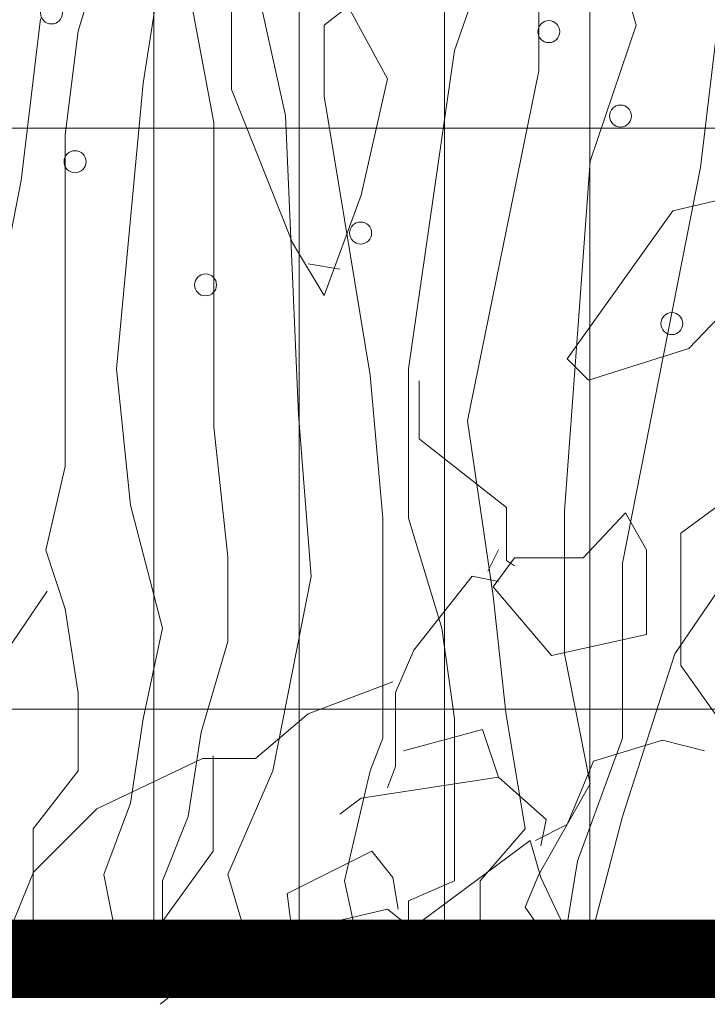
# Model space of a CAD drawing. Header units: millimetres. Extents: x 14400 to 93787, y -21104 to 39413.
# Tile 104 of 256: x 24592 to 24619, y 9745 to 9783. Entities that reach past the tile are written whole.
import ezdxf

# ---------------------------------------------------------------- set-up
doc = ezdxf.new("R2010")
doc.units = ezdxf.units.MM
doc.linetypes.add('HIDDEN', pattern=[9.525, 6.35, -3.175])
for name, color, linetype, lineweight in [('!MODUS_OPIS', 3, 'Continuous', 13), ('__MODUS_ŚCIANY', 2, 'Continuous', 35), ('_MODUS - zielen', 66, 'Continuous', 9), ('Hatch', 4, 'Continuous', 5)]:
    doc.layers.add(name, color=color, linetype=linetype, lineweight=lineweight)

msp = doc.modelspace()

# ---------------------------------------------------------------- hatches: boundary and pattern name
at = {"layer": 'Hatch', "ltscale": 2, "true_color": 0xc7c7c7}
h = msp.add_hatch(dxfattribs=at)
h.set_pattern_fill('GRATE', color=9, scale=7, angle=90)
h.paths.add_polyline_path([(24866.08516, 9993.23322), (25012.58516, 9993.23322), (25012.58516, 9747.23322), (24548.33412, 9747.23322), (24548.33412, 9824.23322), (24866.08516, 9824.23322)])

# ---------------------------------------------------------------- linework, layer by layer
at = {"layer": '!MODUS_OPIS', "linetype": 'HIDDEN', "ltscale": 2}
msp.add_lwpolyline([(25137.17444, 9747.23322), (24244.37684, 9747.23322)], dxfattribs=at)
at = {"layer": '__MODUS_ŚCIANY', "ltscale": 2, "const_width": 3}
msp.add_lwpolyline([(24476.35722, 9747.23322), (25137.17444, 9747.23322)], dxfattribs=at)
at = {"layer": '_MODUS - zielen', "transparency": 33554687}
for p, q in [((24615.97903, 9782.95731), (24614.2203, 9789.14842)), ((24612.25708, 9781.20958), (24612.25708, 9787.66729)), ((24602.56365, 9779.49147), (24601.09123, 9786.18617)), ((24609.02594, 9781.97976), (24610.49836, 9786.18617)), ((24594.62895, 9782.72033), (24595.61056, 9785.94919)), ((24597.12388, 9780.73562), (24597.86009, 9785.4456)), ((24604.03607, 9782.95731), (24606.2856, 9784.70504)), ((24599.82332, 9779.22487), (24598.8417, 9784.43844)), ((24618.43306, 9777.50676), (24619.16927, 9783.69787)), ((24592.45946, 9777.00669), (24593.19567, 9783.1978)), ((24604.03607, 9780.23203), (24604.03607, 9782.95731)), ((24614.2203, 9777.74374), (24615.97903, 9782.95731)), ((24594.13814, 9778.75091), (24594.62895, 9782.72033)), ((24607.26721, 9769.80489), (24609.02594, 9781.97976)), ((24609.51674, 9767.82018), (24612.25708, 9781.20958)), ((24596.10137, 9769.80489), (24597.12388, 9780.73562)), ((24605.79479, 9769.56791), (24604.03607, 9780.23203)), ((24603.05446, 9768.05716), (24602.56365, 9779.49147)), ((24599.82332, 9767.5832), (24599.82332, 9779.22487)), ((24594.13814, 9766.07245), (24594.13814, 9778.75091)), ((24613.23869, 9764.35434), (24614.2203, 9777.74374)), ((24615.44732, 9762.36963), (24618.43306, 9777.50676)), ((24589.47372, 9761.86956), (24592.45946, 9777.00669)), ((24596.63307, 9764.59133), (24596.10137, 9769.80489)), ((24607.26721, 9764.08774), (24607.26721, 9769.80489)), ((24606.2856, 9764.08774), (24605.79479, 9769.56791)), ((24603.54526, 9761.86605), (24603.05446, 9768.05716)), ((24610.49836, 9761.12549), (24609.51674, 9767.82018)), ((24600.35502, 9762.60661), (24599.82332, 9767.5832)), ((24593.40193, 9762.87322), (24594.13814, 9766.07245)), ((24597.86009, 9759.88134), (24596.63307, 9764.59133)), ((24613.23869, 9758.9038), (24613.23869, 9764.35434)), ((24606.2856, 9755.67494), (24606.2856, 9764.08774)), ((24608.53513, 9759.88134), (24607.26721, 9764.08774)), ((24594.13814, 9760.6219), (24593.40193, 9762.87322)), ((24600.35502, 9759.37776), (24600.35502, 9762.60661)), ((24615.44732, 9755.67494), (24615.44732, 9762.36963)), ((24602.07285, 9754.43079), (24603.54526, 9761.86605)), ((24617.45145, 9758.9038), (24619.42423, 9761.80302)), ((24591.47784, 9758.40373), (24593.45062, 9761.30295)), ((24610.98916, 9756.65248), (24610.49836, 9761.12549)), ((24594.62895, 9757.39305), (24594.13814, 9760.6219)), ((24597.12388, 9756.4155), (24597.86009, 9759.88134)), ((24609.02594, 9756.4155), (24608.53513, 9759.88134)), ((24599.33251, 9755.91192), (24600.35502, 9759.37776)), ((24614.2203, 9753.92721), (24613.23869, 9758.9038)), ((24615.44732, 9752.68306), (24617.45145, 9758.9038)), ((24594.62895, 9754.43079), (24594.62895, 9757.39305)), ((24596.63307, 9753.18664), (24597.12388, 9756.4155)), ((24609.02594, 9752.68306), (24609.02594, 9756.4155)), ((24611.72537, 9752.2091), (24610.98916, 9756.65248)), ((24598.8417, 9752.68306), (24599.33251, 9755.91192)), ((24605.79479, 9754.43079), (24606.2856, 9755.67494)), ((24613.7295, 9750.96495), (24615.44732, 9755.67494)), ((24592.91112, 9752.2091), (24594.62895, 9754.43079)), ((24600.35502, 9750.46137), (24602.07285, 9754.43079)), ((24604.81318, 9750.22439), (24605.79479, 9754.43079)), ((24612.25708, 9750.46137), (24614.2203, 9753.92721)), ((24595.61056, 9750.46137), (24596.63307, 9753.18664)), ((24597.86009, 9750.22439), (24598.8417, 9752.68306)), ((24609.02594, 9750.22439), (24609.02594, 9752.68306)), ((24613.94346, 9746.91038), (24615.44732, 9752.68306)), ((24592.91112, 9746.91038), (24592.91112, 9752.2091)), ((24610.00755, 9750.22439), (24611.72537, 9752.2091)), ((24613.06436, 9746.91038), (24613.7295, 9750.96495)), ((24596.31098, 9746.91038), (24595.61056, 9750.46137)), ((24601.40565, 9746.91038), (24600.35502, 9750.46137)), ((24611.72537, 9749.21722), (24612.25708, 9750.46137)), ((24597.86009, 9746.91038), (24597.86009, 9750.22439)), ((24605.53566, 9746.91038), (24604.81318, 9750.22439)), ((24607.26721, 9749.4542), (24609.02594, 9750.22439)), ((24610.00755, 9746.91038), (24610.00755, 9750.22439)), ((24607.26721, 9746.91038), (24607.26721, 9749.4542)), ((24613.31793, 9746.91038), (24611.72537, 9749.21722))]:
    msp.add_line(p, q, dxfattribs=at)
for points in [[(24603.43256, 9787.36377), (24601.20984, 9787.36377), (24600.50241, 9784.33197), (24600.50241, 9780.49164), (24602.82665, 9774.62988), (24604.03953, 9772.60873), (24605.45438, 9776.44907), (24606.46528, 9780.89584), (24603.83756, 9785.74682), (24604.44347, 9787.36377), (24604.64544, 9787.36377)], [(24622.63451, 9775.43842), (24617.98603, 9770.58745), (24614.14543, 9769.37483), (24613.33755, 9770.18324), (24617.38012, 9775.84263), (24620.81572, 9776.65117), (24622.63451, 9777.66181), (24622.63451, 9775.43842)], [(24603.43256, 9773.82134), (24604.64544, 9773.61937)], [(24624.65632, 9770.99165), (24620.91723, 9766.14067), (24620.91723, 9764.11939), (24621.42269, 9763.71518), (24621.82663, 9762.30033), (24623.84738, 9761.28969), (24623.84738, 9754.61966), (24621.82663, 9753.40678), (24619.40087, 9756.03451), (24617.68254, 9758.46), (24617.68254, 9763.51295), (24619.60284, 9764.92806), (24620.61375, 9764.52359)], [(24607.67816, 9769.34609), (24607.67816, 9767.1227), (24611.01225, 9764.49511), (24611.01225, 9762.47382), (24611.31573, 9762.27172)], [(24611.31573, 9762.57481), (24613.94346, 9762.57481), (24615.56027, 9764.29287), (24616.36921, 9762.87803), (24616.36921, 9759.64413), (24612.73058, 9758.83559), (24610.50785, 9761.46318), (24611.31573, 9762.57481)], [(24610.70982, 9762.87803), (24610.30483, 9762.06962)], [(24610.70982, 9761.66528), (24609.69892, 9761.86738), (24607.47513, 9759.03769), (24606.76771, 9757.42061), (24606.76771, 9754.59092), (24606.46528, 9753.78238)], [(24606.66725, 9757.82495), (24603.43256, 9756.6122), (24601.41181, 9754.89414), (24599.39105, 9754.89414), (24595.34848, 9752.97397), (24592.92272, 9750.54861), (24591.50788, 9747.11248), (24592.31576, 9745.89973), (24594.94348, 9745.89973), (24596.15636, 9746.30394), (24599.79499, 9751.35702), (24599.79499, 9754.79302), (24599.79499, 9754.99512)], [(24607.07119, 9755.19722), (24610.10286, 9756.00576), (24610.70982, 9754.18671)], [(24618.59194, 9755.19722), (24616.97512, 9755.60156), (24614.3474, 9754.79302), (24613.33755, 9752.36766), (24612.12467, 9751.76135)], [(24612.32664, 9751.55912), (24612.52861, 9752.56976), (24610.70982, 9754.18671), (24605.45438, 9753.37817), (24604.64544, 9752.77187)], [(24613.94346, 9746.91038), (24612.32664, 9750.34638), (24611.9227, 9751.76135), (24604.84741, 9746.50604), (24604.2415, 9746.50604)], [(24606.86922, 9749.13363), (24606.66725, 9750.34638), (24605.85832, 9751.35702), (24602.62468, 9749.74007), (24602.82665, 9748.12312), (24599.59302, 9746.91038), (24597.77318, 9745.4954)], [(24607.47513, 9748.32522), (24606.46528, 9749.13363), (24603.02862, 9748.32522)], [(24604.34301, 9748.32522), (24604.34301, 9747.23322)]]:
    msp.add_lwpolyline(points, dxfattribs=at)
for points in [[(24593.1926, 9783.41698, 1), (24594.03415, 9783.41698, 1)], [(24612.21312, 9782.70253, 1), (24613.05466, 9782.70253, 1)], [(24614.95345, 9779.47367, 1), (24615.795, 9779.47367, 1)], [(24594.09418, 9777.72594, 1), (24594.93573, 9777.72594, 1)], [(24605.01462, 9775.00066, 1), (24605.85617, 9775.00066, 1)], [(24599.08404, 9773.01595, 1), (24599.92559, 9773.01595, 1)], [(24616.91668, 9771.53483, 1), (24617.75822, 9771.53483, 1)]]:
    msp.add_lwpolyline(points, format="xyb", close=True, dxfattribs=at)

doc.saveas('drawing.dxf')
